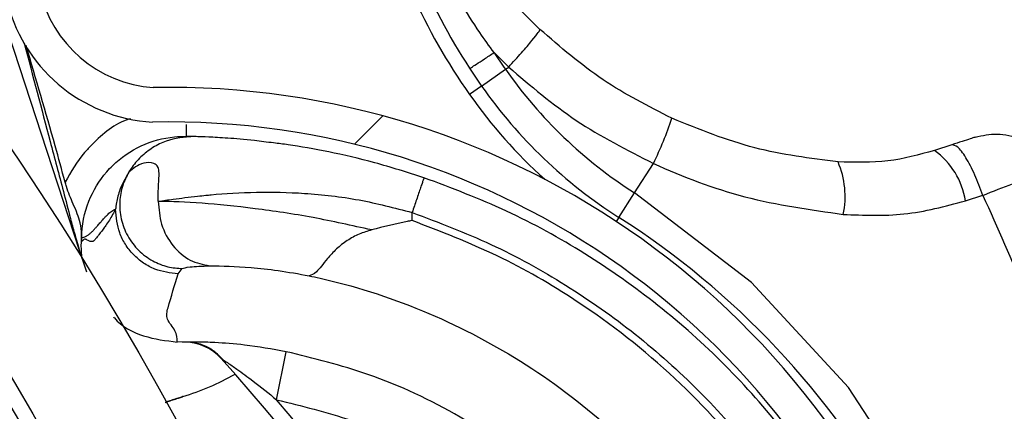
# Model space of a CAD drawing. Header units: inches. Extents: x 170 to 284, y 215 to 248.
# Tile 169 of 195: x 186.6335 to 186.7023, y 224.75 to 224.7773. Entities that reach past the tile are written whole.
import ezdxf

# ---------------------------------------------------------------- set-up
doc = ezdxf.new("R2010")
doc.units = ezdxf.units.IN
doc.header["$LTSCALE"] = 0.25
doc.header["$MEASUREMENT"] = 0
doc.layers.add('ANNOTATIONS', color=1, linetype='Continuous')
doc.layers.add('RH BENCH MOUNT', color=7, linetype='Continuous')
doc.styles.add('ARIAL', font='arial.ttf', dxfattribs={"height": 0.09375})
doc.dimstyles.new('STANDARD$0', dxfattribs={"dimtxt": 0.09375, "dimasz": 0.09375, "dimexe": 0.03125, "dimexo": 0.046875, "dimgap": 0.09, "dimtad": 0, "dimtih": 1, "dimtoh": 1, "dimdec": 4, "dimzin": 0, "dimdsep": 46, "dimtxsty": 'ARIAL', "dimcen": 0.09, "dimadec": 0, "dimazin": 0, "dimtfac": 1, "dimtdec": 4, "dimtofl": 0, "dimtmove": 0, "dimatfit": 1, "dimfxl": 1, "dimtolj": 1, "dimtzin": 0, "dimarcsym": 0})
pattern_1 = [(45, (176.0930244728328, 218.320867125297), (-0.03026527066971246, 0.03026527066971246), [])]

# ---------------------------------------------------------------- blocks, each defined once
blk = doc.blocks.new('*D44')
at = {"layer": 'ANNOTATIONS', "color": 0, "lineweight": -2, "transparency": 16777216}
for p, q in [((185.9644948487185, 225.4792255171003), (185.9644948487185, 226.2131025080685)), ((187.3643717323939, 224.3791894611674), (187.3643717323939, 226.2131025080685)), ((186.0582448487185, 226.1818525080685), (186.3541591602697, 226.1818525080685)), ((187.2706217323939, 226.1818525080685), (186.9747074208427, 226.1818525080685))]:
    blk.add_line(p, q, dxfattribs=at)
at = {"layer": 'ANNOTATIONS', "color": 0, "transparency": 16777216}
for points in [[(186.0582448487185, 226.1974775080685), (186.0582448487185, 226.1662275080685), (185.9644948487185, 226.1818525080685)], [(187.2706217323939, 226.1974775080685), (187.2706217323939, 226.1662275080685), (187.3643717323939, 226.1818525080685)]]:
    blk.add_solid(points, dxfattribs=at)
at = {"layer": 'defpoints', "color": 0, "transparency": 16777216}
for p in [(187.3643717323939, 226.1818525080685), (185.9644948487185, 225.4323505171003), (187.3643717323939, 224.3323144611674)]:
    blk.add_point(p, dxfattribs=at)
at = {"layer": 'ANNOTATIONS', "color": 0, "transparency": 16777216, "insert": (186.6644332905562, 226.1818525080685), "char_height": 0.09375, "attachment_point": 5, "style": 'ARIAL'}
blk.add_mtext('\\A1;DIM "A"', dxfattribs=at)

msp = doc.modelspace()

# ---------------------------------------------------------------- hatches: boundary and pattern name
at = {"layer": 'RH BENCH MOUNT'}
h = msp.add_hatch(dxfattribs=at)
h.set_pattern_fill('ANSI31', color=256, scale=0.34241245, angle=2.8e-322, style=0)
h.set_pattern_definition([(45, (176.1263761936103, 218.320867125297), (-0.03026527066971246, 0.03026527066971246), [])])
edge = h.paths.add_edge_path(flags=0)
edge.add_arc((186.41301658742, 224.2130895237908), 0.021400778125, 89.9999999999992, 390.52248781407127, ccw=False)
edge.add_line((186.41301658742, 224.2344903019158), (186.485779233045, 224.2344903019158))
edge.add_arc((186.485779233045, 224.6453852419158), 0.4108949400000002, 270, 450.0000000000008)
edge.add_line((186.485779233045, 225.0562801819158), (186.00212164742, 225.0562801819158))
edge.add_arc((186.00212164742, 225.0605603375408), 0.004280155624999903, 180.0000000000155, 269.9999999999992, ccw=False)
edge.add_line((185.997841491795, 225.0605603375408), (185.997841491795, 225.1033618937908))
edge.add_arc((186.00212164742, 225.1033618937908), 0.004280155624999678, 360, 540, ccw=False)
edge.add_line((186.006401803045, 225.1033618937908), (186.006401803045, 225.0605603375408))
edge.add_line((186.006401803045, 225.0605603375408), (186.003169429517, 225.0605603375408))
edge.add_line((186.003169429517, 225.0605603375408), (186.003169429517, 225.1033618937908))
edge.add_arc((186.00212164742, 225.1033618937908), 0.001047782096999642, 360, 540.0000000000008)
edge.add_line((186.001073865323, 225.1033618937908), (186.001073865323, 225.0605603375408))
edge.add_arc((186.00212164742, 225.0605603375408), 0.001047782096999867, 180, 270)
edge.add_line((186.00212164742, 225.0595125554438), (186.485779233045, 225.0595125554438))
edge.add_arc((186.485779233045, 224.6453852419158), 0.4141273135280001, 269.9999999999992, 450, ccw=False)
edge.add_line((186.485779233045, 224.2312579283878), (186.41301658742, 224.2312579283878))
edge.add_arc((186.41301658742, 224.2130895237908), 0.018168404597, 450.0000000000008, 750.5224878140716)
edge.add_arc((186.4277648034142, 224.221784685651), 0.001047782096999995, 390.5224878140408, 495.0000000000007)
edge.add_line((186.4270239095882, 224.222525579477), (186.4183287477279, 224.2138304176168))
edge.add_line((186.4183287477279, 224.2138304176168), (186.4160431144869, 224.2161160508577))
edge.add_line((186.4160431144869, 224.2161160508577), (186.4247382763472, 224.224811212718))
edge.add_arc((186.4277648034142, 224.221784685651), 0.004280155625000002, 390.522487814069, 495.0000000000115, ccw=False)
h = msp.add_hatch(dxfattribs=at)
h.set_pattern_fill('ANSI31', color=256, scale=0.34241245, style=0)
h.set_pattern_definition(pattern_1)
edge = h.paths.add_edge_path(flags=0)
edge.add_line((186.4524275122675, 225.0520000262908), (186.1100150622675, 225.0520000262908))
edge.add_line((186.1100150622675, 225.0520000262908), (186.1100150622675, 225.0562801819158))
edge.add_line((186.1100150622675, 225.0562801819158), (186.4524275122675, 225.0562801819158))
edge.add_arc((186.4524275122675, 224.6453852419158), 0.4108949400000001, 269.9999999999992, 450, ccw=False)
edge.add_line((186.4524275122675, 224.2344903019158), (186.3796648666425, 224.2344903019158))
edge.add_line((186.3796648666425, 224.2344903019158), (186.3796648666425, 224.2387704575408))
edge.add_line((186.3796648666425, 224.2387704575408), (186.4524275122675, 224.2387704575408))
edge.add_arc((186.4524275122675, 224.6453852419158), 0.406614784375, 270, 450.0000000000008)
h = msp.add_hatch(dxfattribs=at)
h.set_pattern_fill('ANSI32', color=256, scale=0.34241245, angle=2.8e-322, style=0)
h.set_pattern_definition([(45, (176.0930244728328, 218.320867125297), (-0.09079581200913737, 0.09079581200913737), []), (45, (176.1535550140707, 218.320867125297), (-0.09079581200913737, 0.09079581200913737), [])])
edge = h.paths.add_edge_path(flags=0)
edge.add_arc((186.4524275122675, 224.6453852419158), 0.2182879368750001, 180, 540, ccw=False)
edge = h.paths.add_edge_path(flags=0)
edge.add_arc((186.4524275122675, 224.6453852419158), 0.2097276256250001, 180, 540, ccw=False)
h = msp.add_hatch(dxfattribs=at)
h.set_pattern_fill('ANSI31', color=256, scale=0.34241245, angle=2.8e-322, style=0)
h.set_pattern_definition(pattern_1)
edge = h.paths.add_edge_path(flags=0)
edge.add_arc((186.6407325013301, 224.8095885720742), 0.001712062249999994, 288.1322229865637, 310.3426432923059)
edge.add_line((186.641840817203, 224.8082836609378), (186.6434035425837, 224.8064437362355))
edge.add_arc((186.6407325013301, 224.8095885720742), 0.004126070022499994, 288.1322229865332, 310.3426432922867, ccw=False)
edge.add_arc((186.6379618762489, 224.8180491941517), 0.01302879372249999, 239.6083903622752, 288.1322229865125, ccw=False)
edge.add_arc((186.641016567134, 224.8223643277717), 0.01830194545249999, 198.1322229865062, 238.19359599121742, ccw=False)
edge.add_arc((186.6348012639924, 224.820328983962), 0.01176186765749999, 130.2730806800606, 198.1322229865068, ccw=False)
edge.add_arc((186.6379938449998, 224.8179515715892), 0.01566536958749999, 433.3892910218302, 493.5630227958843, ccw=False)
edge.add_arc((186.6355406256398, 224.8086089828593), 0.02532140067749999, 410.98647118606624, 434.1131563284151, ccw=False)
edge.add_arc((186.641303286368, 224.8171977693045), 0.01504902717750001, 370.2879413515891, 407.4468726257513, ccw=False)
edge.add_arc((186.6290753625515, 224.8145986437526), 0.02754708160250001, 291.4407261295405, 371.0647967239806, ccw=False)
edge.add_arc((186.6433984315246, 224.7813129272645), 0.008748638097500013, 479.0908419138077, 626.0736552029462)
edge.add_arc((186.6439299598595, 224.7158754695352), 0.05672062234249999, 377.70285871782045, 451.14212272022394, ccw=False)
edge.add_arc((186.4938338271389, 224.6654619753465), 0.2150521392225, 361.5582505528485, 378.3382766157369, ccw=False)
edge.add_arc((186.6799590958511, 224.6715385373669), 0.02884824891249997, 303.2910664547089, 359.5459797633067, ccw=False)
edge.add_arc((186.7134001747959, 224.6250930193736), 0.0284373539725, 488.2528168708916, 541.8512905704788)
edge.add_arc((186.6998972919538, 224.6250669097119), 0.01494630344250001, 183.423663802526, 238.6794151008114)
edge.add_arc((186.7025865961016, 224.6278572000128), 0.0187470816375, 236.0900975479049, 269.5718389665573)
edge.add_arc((186.7019739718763, 224.6225762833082), 0.0134739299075, 272.0097804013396, 310.4058687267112)
edge.add_arc((186.7065990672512, 224.6167046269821), 0.006011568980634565, 313.1147555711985, 333.8497966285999)
edge.add_arc((186.6950332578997, 224.6205556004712), 0.01816498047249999, 339.0314830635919, 378.1322229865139)
edge.add_arc((186.7018993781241, 224.6228040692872), 0.01094007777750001, 378.1322229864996, 468.1322229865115)
edge.add_arc((186.6990754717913, 224.6314273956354), 0.001866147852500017, 468.1322229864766, 483.774469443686)
edge.add_line((186.6980380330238, 224.6329785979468), (186.6966960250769, 224.6349851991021))
edge.add_arc((186.6990754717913, 224.6314273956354), 0.004280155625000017, 468.13222298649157, 483.7744694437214, ccw=False)
edge.add_arc((186.7018993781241, 224.6228040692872), 0.01335408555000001, 378.1322229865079, 468.13222298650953, ccw=False)
edge.add_arc((186.6950332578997, 224.6205556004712), 0.020578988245, 338.7435812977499, 378.13222298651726, ccw=False)
edge.add_arc((186.7065990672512, 224.6167046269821), 0.008425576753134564, 312.7098901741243, 334.631933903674, ccw=False)
edge.add_arc((186.7019739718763, 224.6225762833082), 0.01588793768, 271.82252524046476, 310.60280367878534, ccw=False)
edge.add_arc((186.7025865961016, 224.6278572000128), 0.02116108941, 236.2367537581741, 269.7093947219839, ccw=False)
edge.add_arc((186.6998972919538, 224.6250669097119), 0.01736031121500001, 183.3124711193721, 238.498076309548, ccw=False)
edge.add_arc((186.7134001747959, 224.6250930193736), 0.030851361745, 128.0503802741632, 181.9117605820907, ccw=False)
edge.add_arc((186.6799590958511, 224.6715385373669), 0.02643424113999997, 303.0739325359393, 359.4558360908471)
edge.add_arc((186.4938338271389, 224.6654619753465), 0.21263813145, 361.5698914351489, 378.3419125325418)
edge.add_arc((186.6439299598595, 224.7158754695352), 0.05430661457, 377.6888496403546, 451.2467578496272)
edge.add_arc((186.6433984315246, 224.7813129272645), 0.01116264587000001, 118.193261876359, 266.66131017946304, ccw=False)
edge.add_arc((186.6290753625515, 224.8145986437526), 0.02513307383, 291.1036231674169, 371.1028807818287)
edge.add_arc((186.641303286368, 224.8171977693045), 0.01263501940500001, 370.2152702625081, 407.1149197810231)
edge.add_arc((186.6355406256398, 224.8086089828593), 0.022907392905, 411.1765293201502, 434.1519381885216)
edge.add_arc((186.6379938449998, 224.8179515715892), 0.01325136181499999, 433.3244634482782, 493.8674727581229)
edge.add_arc((186.6348012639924, 224.820328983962), 0.009347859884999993, 489.8547471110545, 558.132222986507)
edge.add_arc((186.641016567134, 224.8223643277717), 0.01588793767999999, 198.1322229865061, 238.0844018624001)
edge.add_arc((186.6379618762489, 224.8180491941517), 0.01061478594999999, 239.7667243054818, 288.1322229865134)

# ---------------------------------------------------------------- linework, layer by layer
for p, q in [((186.623205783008, 224.80523915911), (186.6376452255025, 224.7611456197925)), ((186.6698120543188, 224.776652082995), (186.6684534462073, 224.7780011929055)), ((186.6666147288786, 224.7750270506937), (186.6676332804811, 224.7740182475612)), ((186.6657418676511, 224.7726898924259), (186.6674059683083, 224.7738586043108)), ((186.6674059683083, 224.7738586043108), (186.6676332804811, 224.7740182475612)), ((186.6657418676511, 224.7726898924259), (186.6649012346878, 224.7720995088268)), ((186.698603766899, 224.7685816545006), (186.6973856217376, 224.7681827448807)), ((186.6764310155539, 224.7652226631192), (186.6777498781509, 224.7672883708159)), ((186.6753367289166, 224.7635087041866), (186.6764310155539, 224.7652226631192)), ((186.6995538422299, 224.7646595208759), (186.7007814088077, 224.7650541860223)), ((186.6608788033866, 224.763292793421), (186.6608875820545, 224.7638521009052)), ((186.6753367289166, 224.7635087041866), (186.6751565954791, 224.7632265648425)), ((186.6377778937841, 224.7617994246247), (186.6377825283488, 224.7620947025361)), ((186.6378175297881, 224.7606194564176), (186.6381229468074, 224.7596951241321)), ((186.6445403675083, 224.759559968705), (186.6448251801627, 224.7599290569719)), ((186.6448251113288, 224.7547915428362), (186.644471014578, 224.7548058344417)), ((186.6452686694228, 224.7547821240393), (186.6448251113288, 224.7547915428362)), ((186.6514129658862, 224.7507716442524), (186.6520851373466, 224.7541271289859))]:
    msp.add_line(p, q, dxfattribs=at)
at = {"layer": 'RH BENCH MOUNT', "flags": 128}
msp.add_lwpolyline([(186.6973298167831, 224.7422603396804), (186.697013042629, 224.7429931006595), (186.691388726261, 224.7516263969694), (186.6845961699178, 224.75896096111), (186.6764310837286, 224.7652226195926), (186.6764310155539, 224.7652226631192), (186.6764310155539, 224.7652226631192)], dxfattribs=at)
at = {"layer": 'RH BENCH MOUNT'}
for radius in [0.218287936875, 0.2097276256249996, 0.20865758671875]:
    msp.add_circle((186.4524275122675, 224.6453852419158), radius, dxfattribs=at)
for centre, radius, start, end in [((186.4524275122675, 224.6453852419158), 0.4141273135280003, 269.9999999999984, 90), ((186.4524275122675, 224.6453852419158), 0.4108949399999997, 269.9999999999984, 90), ((186.4524275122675, 224.6453852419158), 0.406614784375, 269.9999999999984, 90), ((186.6433984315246, 224.7813129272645), 0.01116264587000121, 118.1932618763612, 266.6613101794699), ((186.6433984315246, 224.7813129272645), 0.008748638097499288, 119.0908419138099, 266.0736552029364), ((186.7010484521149, 224.7974860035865), 0.04417120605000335, 193.9035266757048, 215.0806904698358), ((186.7010484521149, 224.7974860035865), 0.04314396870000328, 193.90352667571, 215.0806904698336), ((186.7010484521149, 224.7974860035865), 0.04111046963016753, 213.1127194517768, 215.0806904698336), ((186.6937629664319, 224.792369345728), 0.03220774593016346, 215.0806904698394, 237.4435769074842), ((186.6439299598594, 224.7158754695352), 0.05672062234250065, 17.70285871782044, 91.14212272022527), ((186.6937629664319, 224.792369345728), 0.0342412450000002, 215.0806904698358, 237.4435769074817), ((186.6937629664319, 224.792369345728), 0.03526848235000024, 215.0806904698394, 227.9708839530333), ((186.6571101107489, 224.777575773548), 0.02306145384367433, 333.5071276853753, 341.9708360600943), ((186.6439299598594, 224.7158754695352), 0.05430661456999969, 17.6888496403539, 91.24675784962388), ((186.6943277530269, 224.7638721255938), 0.00528507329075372, 8.568095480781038, 54.64885861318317), ((186.6850311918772, 224.7649774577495), 0.00611619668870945, 348.1281876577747, 23.2358008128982), ((186.6441963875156, 224.7147342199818), 0.05786770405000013, 29.02588521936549, 57.44357690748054), ((186.6449926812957, 224.7513636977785), 0.003424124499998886, 42.00277325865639, 88.75463450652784), ((186.5393955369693, 224.6562743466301), 0.1455252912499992, 3.486647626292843, 42.00277325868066), ((186.6399267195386, 224.7673817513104), 0.01712062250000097, 286.7427200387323, 300.0788231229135), ((186.6450066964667, 224.7504950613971), 0.0005136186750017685, 106.7427200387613, 108.1464784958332), ((186.5393955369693, 224.6562743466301), 0.1465525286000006, 3.47284136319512, 40.15079801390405)]:
    msp.add_arc(centre, radius, start, end, dxfattribs=at)
for points, knots in [([(186.6666152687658, 224.7750264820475), (186.6666152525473, 224.7750265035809), (186.6662692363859, 224.7754859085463), (186.6649573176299, 224.7773279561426), (186.6626164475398, 224.7813047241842), (186.6612160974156, 224.7850790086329), (186.6604034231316, 224.7872693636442)], [0, 0, 0, 0, 5.869764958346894e-06, 0.1252288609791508, 0.4923383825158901, 1, 1, 1, 1]), ([(186.6676332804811, 224.7740182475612), (186.6679408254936, 224.7743569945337), (186.6685738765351, 224.7750542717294), (186.6693019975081, 224.7759052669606), (186.6697703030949, 224.7765005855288), (186.6697984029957, 224.7766025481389), (186.6698120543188, 224.776652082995)], [0, 0, 0, 0, 0.2429069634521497, 0.499999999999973, 0.7570930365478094, 1, 1, 1, 1]), ([(186.6790392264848, 224.7704382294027), (186.6773965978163, 224.7712754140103), (186.6740676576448, 224.7729720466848), (186.6712429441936, 224.7754147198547), (186.6698120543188, 224.776652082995)], [0, 0, 0, 0, 0.4934389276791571, 1, 1, 1, 1]), ([(186.6337728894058, 224.7756834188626), (186.6343778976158, 224.7733969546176), (186.6352916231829, 224.769943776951), (186.6363716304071, 224.7658597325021), (186.6369327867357, 224.763717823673), (186.6372422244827, 224.7625559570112), (186.6374213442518, 224.7619225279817), (186.6375220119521, 224.7615734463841), (186.6375781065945, 224.761380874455), (186.637609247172, 224.7612741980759), (186.6376277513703, 224.7612106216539), (186.637638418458, 224.7611737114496), (186.6376448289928, 224.7611511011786), (186.6376477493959, 224.7611404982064), (186.6376490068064, 224.7611354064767), (186.6376489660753, 224.7611348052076), (186.6376477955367, 224.7611378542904), (186.637646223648, 224.7611426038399), (186.6376452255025, 224.7611456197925)], [0, 0, 0, 0, 0.468136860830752, 0.7070129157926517, 0.837132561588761, 0.9079072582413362, 0.9470740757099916, 0.9687898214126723, 0.9808770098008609, 0.9876679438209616, 0.9915546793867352, 0.9947708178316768, 0.9959953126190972, 0.9972287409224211, 0.9978484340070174, 0.9984730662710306, 0.9990304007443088, 1, 1, 1, 1]), ([(186.6366357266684, 224.7659775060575), (186.6364047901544, 224.7668221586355), (186.6355312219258, 224.7700172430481), (186.634595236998, 224.7731947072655), (186.6339066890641, 224.77553217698)], [0, 0, 0, 0, 0.2643600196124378, 0.9999999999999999, 0.9999999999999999, 0.9999999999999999, 0.9999999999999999]), ([(186.6676332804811, 224.7740182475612), (186.6691625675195, 224.7727097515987), (186.6722613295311, 224.7700583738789), (186.6759046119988, 224.7682196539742), (186.6777498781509, 224.7672883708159)], [0, 0, 0, 0, 0.4935154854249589, 1, 1, 1, 1]), ([(186.6412151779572, 224.7704039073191), (186.6411710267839, 224.7703922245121), (186.6401258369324, 224.7701156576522), (186.6390615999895, 224.769162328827), (186.6375876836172, 224.7676509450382), (186.6370473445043, 224.7667010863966), (186.6366357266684, 224.7659775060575)], [0, 0, 0, 0, 0.02109882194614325, 0.4994719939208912, 0.6187093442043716, 1, 1, 1, 1]), ([(186.6906512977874, 224.7673903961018), (186.6886944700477, 224.7676358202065), (186.6847125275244, 224.7681352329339), (186.6809518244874, 224.7696618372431), (186.6790392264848, 224.7704382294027)], [0, 0, 0, 0, 0.4914254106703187, 1, 1, 1, 1]), ([(186.6451044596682, 224.7700005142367), (186.6451031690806, 224.769921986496), (186.645098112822, 224.7696143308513), (186.6450924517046, 224.7692698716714), (186.6450913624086, 224.769203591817), (186.6450908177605, 224.7691704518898)], [0, 0, 0, 0, 0.1462931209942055, 0.5731465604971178, 0.9999999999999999, 0.9999999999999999, 0.9999999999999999, 0.9999999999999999]), ([(186.6377825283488, 224.762094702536), (186.6377825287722, 224.7620947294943), (186.637796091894, 224.762958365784), (186.6381290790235, 224.7646369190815), (186.6391235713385, 224.7662645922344), (186.6403674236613, 224.7675802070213), (186.6418891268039, 224.768630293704), (186.6437422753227, 224.769131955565), (186.6448194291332, 224.7691749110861), (186.6450907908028, 224.7691704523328), (186.6450908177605, 224.7691704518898)], [0, 0, 0, 0, 7.189415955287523e-06, 0.2303203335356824, 0.4448965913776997, 0.4983905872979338, 0.7130087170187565, 0.9276298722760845, 0.9999928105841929, 1, 1, 1, 1]), ([(186.6456164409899, 224.7691592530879), (186.6449649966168, 224.7691067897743), (186.6439625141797, 224.7690260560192), (186.6427434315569, 224.768409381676), (186.6419029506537, 224.7677591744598), (186.6413722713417, 224.7671373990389), (186.6411315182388, 224.7667522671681), (186.6410790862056, 224.7666683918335)], [0, 0, 0, 0, 0.3580314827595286, 0.5509607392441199, 0.7480445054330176, 0.9451282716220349, 1, 1, 1, 1]), ([(186.6456164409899, 224.7691592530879), (186.6454630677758, 224.7691631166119), (186.6451563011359, 224.769170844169), (186.6453359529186, 224.7691655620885), (186.6455211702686, 224.7691621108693), (186.6452342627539, 224.7691676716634), (186.6450908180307, 224.7691704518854)], [0, 0, 0, 0, 0.2534336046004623, 0.5069006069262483, 0.7534658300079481, 1, 1, 1, 1]), ([(186.6512079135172, 224.7687105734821), (186.650748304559, 224.7687715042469), (186.6494895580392, 224.7689383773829), (186.647944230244, 224.7690522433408), (186.6466000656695, 224.7691289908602), (186.6458014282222, 224.7691543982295), (186.6456776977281, 224.7691576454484), (186.6456164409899, 224.7691592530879)], [0, 0, 0, 0, 0.1282528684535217, 0.3512504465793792, 0.5733912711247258, 0.7887937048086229, 1, 1, 1, 1]), ([(186.7002408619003, 224.7691177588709), (186.7002419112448, 224.7691181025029), (186.7003240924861, 224.7691450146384), (186.7002286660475, 224.7691137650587), (186.6999227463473, 224.7690135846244), (186.6993465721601, 224.7688249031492), (186.6988504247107, 224.768662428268), (186.6986036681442, 224.7685816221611)], [0, 0, 0, 0, 0.003230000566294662, 0.2529631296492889, 0.5032304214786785, 0.7529340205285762, 1, 1, 1, 1]), ([(186.7002411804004, 224.7691178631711), (186.7007483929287, 224.7692287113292), (186.7017974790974, 224.769457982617), (186.7034147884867, 224.7690719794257), (186.704816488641, 224.7681877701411), (186.7053778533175, 224.767282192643), (186.7056494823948, 224.7668440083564)], [0, 0, 0, 0, 0.2415860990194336, 0.4996813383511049, 0.75790942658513, 0.9999999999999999, 0.9999999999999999, 0.9999999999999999, 0.9999999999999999]), ([(186.6617140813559, 224.7662835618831), (186.6605611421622, 224.766650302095), (186.6582837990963, 224.7673747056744), (186.6550508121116, 224.768108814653), (186.6526560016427, 224.7685368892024), (186.6515397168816, 224.7686707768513), (186.6512079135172, 224.7687105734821)], [0, 0, 0, 0, 0.3013203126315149, 0.5951829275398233, 0.8796725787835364, 1, 1, 1, 1]), ([(186.6973856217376, 224.7681827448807), (186.6963133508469, 224.7678881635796), (186.6941261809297, 224.7672872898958), (186.6918245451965, 224.7673555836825), (186.6906512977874, 224.7673903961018)], [0, 0, 0, 0, 0.4902549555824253, 1, 1, 1, 1]), ([(186.7007769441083, 224.7650515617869), (186.7005930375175, 224.7655397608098), (186.7002119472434, 224.7665514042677), (186.6995762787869, 224.7677577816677), (186.6989930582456, 224.7685312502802), (186.6987304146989, 224.768565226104), (186.6986036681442, 224.7685816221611)], [0, 0, 0, 0, 0.241290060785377, 0.4999999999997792, 0.7587099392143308, 1, 1, 1, 1]), ([(186.6431460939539, 224.7646355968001), (186.6431431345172, 224.7650242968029), (186.643139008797, 224.7655661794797), (186.6431923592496, 224.7662122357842), (186.6432138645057, 224.7666747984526), (186.6431348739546, 224.7671166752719), (186.642748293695, 224.767370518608), (186.6418377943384, 224.7673250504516), (186.6413823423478, 224.7669308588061), (186.6410790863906, 224.7666683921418)], [0, 0, 0, 0, 0.1001269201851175, 0.1395859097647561, 0.1897135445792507, 0.2582342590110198, 0.3697357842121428, 0.5803479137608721, 1, 1, 1, 1]), ([(186.6777498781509, 224.7672883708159), (186.6777499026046, 224.7672883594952), (186.6798102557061, 224.7663345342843), (186.684164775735, 224.764687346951), (186.6887075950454, 224.7640454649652), (186.6910165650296, 224.7637192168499)], [0, 0, 0, 0, 5.836249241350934e-06, 0.4917349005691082, 1, 1, 1, 1]), ([(186.7007769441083, 224.7650515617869), (186.7014979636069, 224.7653358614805), (186.7029490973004, 224.7659080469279), (186.7045878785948, 224.7665209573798), (186.7055455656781, 224.7668533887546), (186.705551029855, 224.7668185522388), (186.7055531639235, 224.7668049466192)], [0, 0, 0, 0, 0.2719162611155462, 0.5472623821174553, 0.8231804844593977, 1, 1, 1, 1]), ([(186.6410790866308, 224.7666683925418), (186.640831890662, 224.7662232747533), (186.6404078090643, 224.7654596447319), (186.6402348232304, 224.7646453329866), (186.64018110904, 224.7642517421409), (186.6401692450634, 224.7641413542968), (186.6401660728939, 224.7641129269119), (186.640165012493, 224.7641034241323)], [0, 0, 0, 0, 0.5022803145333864, 0.8616962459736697, 0.9584272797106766, 0.9861029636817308, 1, 1, 1, 1]), ([(186.6410790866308, 224.7666683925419), (186.6409235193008, 224.7663643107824), (186.6405953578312, 224.7657228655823), (186.6404024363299, 224.7645967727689), (186.6405000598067, 224.7633792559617), (186.6409543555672, 224.7621896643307), (186.6417249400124, 224.7611756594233), (186.6427077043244, 224.7604495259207), (186.6437663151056, 224.7600182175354), (186.6444846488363, 224.7599577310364), (186.6448251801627, 224.7599290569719)], [0, 0, 0, 0, 0.1098512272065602, 0.231725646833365, 0.36317767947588, 0.4999999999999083, 0.6368223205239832, 0.7682743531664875, 0.8901487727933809, 1, 1, 1, 1]), ([(186.6617140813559, 224.7662835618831), (186.661703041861, 224.7662510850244), (186.6616860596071, 224.7662011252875), (186.6615829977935, 224.7658979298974), (186.6614763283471, 224.7655841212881), (186.6613439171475, 224.7651945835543), (186.6611514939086, 224.7646284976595), (186.6609915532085, 224.7641579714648), (186.6608875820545, 224.7638521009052)], [0, 0, 0, 0, 0.2394567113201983, 0.3683605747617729, 0.4999999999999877, 0.631639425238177, 0.76054328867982, 1, 1, 1, 1]), ([(186.6931876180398, 224.7383928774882), (186.692327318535, 224.7400785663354), (186.6905173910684, 224.7436249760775), (186.6869823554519, 224.7485808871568), (186.6828215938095, 224.7532746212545), (186.6781414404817, 224.7574567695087), (186.6730171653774, 224.7610551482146), (186.6675426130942, 224.7640833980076), (186.6636546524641, 224.7655510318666), (186.6617140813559, 224.7662835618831)], [0, 0, 0, 0, 0.1313887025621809, 0.2764200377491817, 0.4215581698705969, 0.5666389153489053, 0.7114924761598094, 0.8559992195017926, 1, 1, 1, 1]), ([(186.6377841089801, 224.7623334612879), (186.6377650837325, 224.7625985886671), (186.6377162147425, 224.7632796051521), (186.6372510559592, 224.7643204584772), (186.6368162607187, 224.7653411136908), (186.6366645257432, 224.7658759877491), (186.6366357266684, 224.7659775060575)], [0, 0, 0, 0, 0.2412678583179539, 0.6197299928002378, 0.9278253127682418, 1, 1, 1, 1]), ([(186.6431465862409, 224.7646323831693), (186.6434862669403, 224.7646835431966), (186.6442976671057, 224.7648057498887), (186.6454631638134, 224.7649473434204), (186.6463932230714, 224.7650479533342), (186.6476756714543, 224.7651753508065), (186.6498763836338, 224.7653078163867), (186.6534001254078, 224.7652450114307), (186.6571245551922, 224.7648313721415), (186.6596508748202, 224.7641739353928), (186.6608875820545, 224.7638521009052)], [0, 0, 0, 0, 0.08980644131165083, 0.2145219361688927, 0.2531624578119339, 0.275966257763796, 0.4628905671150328, 0.6373953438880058, 0.8224944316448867, 1, 1, 1, 1]), ([(186.7007768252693, 224.7650518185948), (186.7027972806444, 224.7605150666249), (186.7068344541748, 224.7514499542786), (186.7100801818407, 224.7420522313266), (186.7117015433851, 224.7373577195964)], [0, 0, 0, 0, 0.5004628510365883, 1, 1, 1, 1]), ([(186.6401600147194, 224.7640780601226), (186.640091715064, 224.763951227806), (186.6399468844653, 224.7636822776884), (186.6397181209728, 224.7633106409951), (186.6395274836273, 224.7630239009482), (186.6393819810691, 224.7628166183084), (186.6392886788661, 224.7626870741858), (186.6391926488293, 224.7625570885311), (186.6390938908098, 224.7624266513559), (186.6389874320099, 224.7622893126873), (186.6388770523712, 224.7621505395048), (186.638777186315, 224.7620263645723), (186.6387021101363, 224.7619374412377), (186.6386482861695, 224.7618747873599), (186.6385960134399, 224.7618367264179), (186.6385345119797, 224.7618154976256), (186.6384619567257, 224.7618142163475), (186.6383774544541, 224.7618356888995), (186.6382839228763, 224.7618834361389), (186.638196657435, 224.7619234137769), (186.6381283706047, 224.7619539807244), (186.6380840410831, 224.7619718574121), (186.6380457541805, 224.7619859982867), (186.6380030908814, 224.7619852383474), (186.6379507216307, 224.7619707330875), (186.6378932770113, 224.7619338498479), (186.6378357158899, 224.7618787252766), (186.6377971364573, 224.7618249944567), (186.637777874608, 224.761798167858)], [0, 0, 0, 0, 0.08480730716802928, 0.1798353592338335, 0.2850849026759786, 0.3228266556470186, 0.3617275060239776, 0.4017874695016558, 0.4430065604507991, 0.4853847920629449, 0.5351510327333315, 0.5813528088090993, 0.6105805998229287, 0.6293562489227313, 0.6489120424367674, 0.6766412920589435, 0.707547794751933, 0.7416323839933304, 0.7850907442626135, 0.8280699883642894, 0.8539878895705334, 0.8729964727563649, 0.885095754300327, 0.9032140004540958, 0.9275168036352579, 0.951748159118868, 0.9759089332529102, 1, 1, 1, 1]), ([(186.6377825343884, 224.7620950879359), (186.6378341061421, 224.7621025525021), (186.6379395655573, 224.7621178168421), (186.6381019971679, 224.7621903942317), (186.6382689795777, 224.7622969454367), (186.6384358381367, 224.7624364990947), (186.6385991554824, 224.76259639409), (186.6387585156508, 224.7627676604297), (186.6389326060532, 224.7629663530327), (186.6391006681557, 224.7631624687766), (186.6392517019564, 224.7633362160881), (186.6393794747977, 224.7634798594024), (186.6395027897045, 224.7636106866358), (186.6396338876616, 224.7637395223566), (186.6397658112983, 224.7638554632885), (186.6398992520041, 224.763953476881), (186.6400317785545, 224.7640316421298), (186.6401179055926, 224.7640628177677), (186.6401600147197, 224.7640780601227)], [0, 0, 0, 0, 0.0657809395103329, 0.1345158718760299, 0.2062058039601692, 0.2771302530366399, 0.3450539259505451, 0.411816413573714, 0.4774590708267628, 0.5636721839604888, 0.6227800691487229, 0.6670965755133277, 0.724168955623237, 0.7778304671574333, 0.8321346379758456, 0.8905164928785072, 0.9464714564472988, 1, 1, 1, 1]), ([(186.6445403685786, 224.7595599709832), (186.6439819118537, 224.7596283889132), (186.6431228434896, 224.7597336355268), (186.6420961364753, 224.760304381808), (186.641392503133, 224.7608892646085), (186.6408293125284, 224.7616103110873), (186.6402901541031, 224.762653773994), (186.640211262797, 224.7635154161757), (186.6401599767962, 224.7640755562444)], [0, 0, 0, 0, 0.2394514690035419, 0.3683457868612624, 0.4999761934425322, 0.6316105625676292, 0.7605158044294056, 1, 1, 1, 1]), ([(186.6431454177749, 224.7646336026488), (186.6431893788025, 224.7640903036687), (186.6432807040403, 224.7629616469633), (186.6440997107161, 224.7614805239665), (186.6453103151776, 224.7604163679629), (186.646276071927, 224.7602218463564), (186.6467411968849, 224.7601281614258)], [0, 0, 0, 0, 0.2405618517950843, 0.4997464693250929, 0.7590693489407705, 1, 1, 1, 1]), ([(186.6580599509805, 224.7626333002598), (186.6566772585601, 224.7629402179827), (186.6538372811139, 224.7635706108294), (186.6497684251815, 224.764167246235), (186.6459584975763, 224.7645590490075), (186.6440999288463, 224.7646061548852), (186.6431459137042, 224.7646303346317)], [0, 0, 0, 0, 0.2305257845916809, 0.4734878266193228, 0.7297379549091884, 1, 1, 1, 1]), ([(186.6910165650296, 224.7637192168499), (186.6924405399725, 224.7636616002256), (186.6953471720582, 224.7635439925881), (186.6981328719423, 224.7642827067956), (186.6995538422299, 224.7646595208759)], [0, 0, 0, 0, 0.4899054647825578, 1, 1, 1, 1]), ([(186.6608875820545, 224.7638521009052), (186.6627418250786, 224.7631529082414), (186.6664532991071, 224.7617533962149), (186.6716704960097, 224.7588607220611), (186.6765531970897, 224.7554341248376), (186.6810034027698, 224.7514469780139), (186.6849793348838, 224.7469875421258), (186.6883954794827, 224.7420915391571), (186.6912704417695, 224.7368640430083), (186.6926413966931, 224.7331414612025), (186.6933247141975, 224.731286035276)], [0, 0, 0, 0, 0.1247413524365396, 0.2496837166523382, 0.3746881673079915, 0.4999855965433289, 0.6253465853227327, 0.7503062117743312, 0.8755465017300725, 1, 1, 1, 1]), ([(186.6608788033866, 224.763292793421), (186.6608675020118, 224.7632904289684), (186.660754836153, 224.7632668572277), (186.6598082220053, 224.7630664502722), (186.6588820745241, 224.7628456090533), (186.6580562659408, 224.7626486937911)], [0, 0, 0, 0, 0.01193493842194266, 0.1189819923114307, 1, 1, 1, 1]), ([(186.693360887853, 224.7295327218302), (186.692336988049, 224.7323934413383), (186.6902552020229, 224.7382098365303), (186.6853448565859, 224.7458479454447), (186.6793684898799, 224.7524841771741), (186.6731251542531, 224.7573635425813), (186.6668791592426, 224.7609842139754), (186.6628893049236, 224.7625192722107), (186.6608788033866, 224.763292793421)], [0, 0, 0, 0, 0.1870908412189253, 0.3803918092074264, 0.5558755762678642, 0.7364481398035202, 0.8671952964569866, 1, 1, 1, 1]), ([(186.6377694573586, 224.7617861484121), (186.6377694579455, 224.7617861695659), (186.6377743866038, 224.7619637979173), (186.6377792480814, 224.7621486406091), (186.6377841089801, 224.7623334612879)], [0, 0, 0, 0, 0.0001190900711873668, 1, 1, 1, 1]), ([(186.6377841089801, 224.7623334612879), (186.6377837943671, 224.7622620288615), (186.6377830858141, 224.7621011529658), (186.6377797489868, 224.7619072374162), (186.6377778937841, 224.7617994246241)], [0, 0, 0, 0, 0.4440219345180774, 1, 1, 1, 1]), ([(186.6580605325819, 224.7626332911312), (186.6577638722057, 224.7625451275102), (186.657154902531, 224.7623641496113), (186.6563160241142, 224.7618934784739), (186.6555520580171, 224.7612951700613), (186.6547889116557, 224.7604348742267), (186.654167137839, 224.7595808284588), (186.6538507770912, 224.7594813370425), (186.6536956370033, 224.7594325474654)], [0, 0, 0, 0, 0.1136768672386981, 0.2333502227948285, 0.3620694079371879, 0.5019163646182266, 0.755744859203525, 1, 1, 1, 1]), ([(186.6378106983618, 224.7606403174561), (186.6378043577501, 224.7607058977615), (186.6377740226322, 224.7610196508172), (186.6377569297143, 224.7614460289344), (186.6377694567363, 224.7617861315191), (186.6377694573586, 224.7617861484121)], [0, 0, 0, 0, 0.2090106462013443, 0.9999607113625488, 1, 1, 1, 1]), ([(186.6376452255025, 224.7611456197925), (186.6376468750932, 224.7611405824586), (186.6376567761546, 224.7611103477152), (186.6376895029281, 224.761010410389), (186.6377343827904, 224.7608733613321), (186.637787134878, 224.7607122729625), (186.63780126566, 224.760669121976), (186.6378106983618, 224.7606403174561)], [0, 0, 0, 0, 0.01571398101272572, 0.0943173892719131, 0.3218612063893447, 0.5473229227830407, 1, 1, 1, 1]), ([(186.6448251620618, 224.759929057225), (186.6449421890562, 224.7599750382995), (186.6451760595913, 224.7600669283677), (186.6462147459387, 224.7601077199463), (186.6467336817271, 224.7601280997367)], [0, 0, 0, 0, 0.5003922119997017, 1, 1, 1, 1]), ([(186.6467423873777, 224.7601281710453), (186.6476251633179, 224.7601143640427), (186.6489647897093, 224.7600934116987), (186.6514927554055, 224.7598261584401), (186.6529590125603, 224.7595641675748), (186.6536956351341, 224.7594325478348)], [0, 0, 0, 0, 0.490198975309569, 0.7438846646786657, 1, 1, 1, 1]), ([(186.6444704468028, 224.7547971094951), (186.6444615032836, 224.7550619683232), (186.6444436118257, 224.7555918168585), (186.6436202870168, 224.7563985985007), (186.6439577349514, 224.7577168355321), (186.6442906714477, 224.7587700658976), (186.6445403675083, 224.759559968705)], [0, 0, 0, 0, 0.1666800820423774, 0.3334425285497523, 0.5000945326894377, 0.9999999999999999, 0.9999999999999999, 0.9999999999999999, 0.9999999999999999]), ([(186.6536958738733, 224.7594336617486), (186.6541974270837, 224.7593214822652), (186.6572034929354, 224.758649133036), (186.6625717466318, 224.7567963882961), (186.6693813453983, 224.7531323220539), (186.6754607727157, 224.7483468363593), (186.6807975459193, 224.7424908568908), (186.6851105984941, 224.735616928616), (186.6871833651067, 224.7304788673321), (186.6879730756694, 224.7278417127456), (186.6879730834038, 224.7278416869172)], [0, 0, 0, 0, 0.03155846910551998, 0.1891461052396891, 0.3467338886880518, 0.5043277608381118, 0.6619226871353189, 0.8309600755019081, 0.9999983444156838, 1, 1, 1, 1]), ([(186.6400245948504, 224.756551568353), (186.6400416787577, 224.7565303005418), (186.640558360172, 224.7558870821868), (186.6421032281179, 224.7550944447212), (186.6436812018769, 224.7548962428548), (186.644470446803, 224.7547971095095)], [0, 0, 0, 0, 0.01680484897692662, 0.5082416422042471, 1, 1, 1, 1]), ([(186.6476576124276, 224.7535726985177), (186.6474122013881, 224.7538248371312), (186.6469848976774, 224.7542638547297), (186.6461523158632, 224.7546713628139), (186.645595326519, 224.7547423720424), (186.6452895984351, 224.7547813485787)], [0, 0, 0, 0, 0.3783552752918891, 0.658782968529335, 1, 1, 1, 1]), ([(186.6520851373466, 224.7541271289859), (186.6511068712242, 224.7542993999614), (186.6493864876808, 224.7546023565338), (186.6472453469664, 224.7547686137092), (186.6459207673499, 224.7548037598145), (186.6454281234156, 224.7547906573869), (186.6452896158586, 224.7547815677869), (186.6452896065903, 224.7547815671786)], [0, 0, 0, 0, 0.3699466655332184, 0.6505899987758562, 0.8492685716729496, 0.9999899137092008, 1, 1, 1, 1]), ([(186.6780750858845, 224.7361969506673), (186.6769793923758, 224.7378240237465), (186.6746205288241, 224.7413268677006), (186.669901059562, 224.7458287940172), (186.6642452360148, 224.7497735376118), (186.6582301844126, 224.7526159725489), (186.6540069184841, 224.753654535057), (186.6520851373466, 224.7541271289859)], [0, 0, 0, 0, 0.1810254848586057, 0.3897206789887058, 0.5984159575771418, 0.8172607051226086, 1, 1, 1, 1]), ([(186.6475371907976, 224.7536550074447), (186.6475406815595, 224.7536526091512), (186.6475484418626, 224.7536472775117), (186.6475870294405, 224.7536206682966), (186.6476082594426, 224.7536060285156)], [0, 0, 0, 0, 0.449822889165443, 1, 1, 1, 1]), ([(186.6476576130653, 224.7535726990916), (186.6476626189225, 224.7535695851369), (186.647752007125, 224.7535139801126), (186.6480767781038, 224.753299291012), (186.6487853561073, 224.7528057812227), (186.6499518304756, 224.7519489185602), (186.650868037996, 224.7512107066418), (186.6514129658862, 224.7507716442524)], [0, 0, 0, 0, 0.005253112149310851, 0.09380336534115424, 0.2660256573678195, 0.5634579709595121, 1, 1, 1, 1]), ([(186.6448467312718, 224.7509831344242), (186.6448452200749, 224.7509826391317), (186.6448416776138, 224.7509814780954), (186.6447937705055, 224.7509657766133), (186.644688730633, 224.7509313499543), (186.6445213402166, 224.750876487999), (186.6442772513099, 224.7507964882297), (186.6439723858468, 224.7506965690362), (186.6437418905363, 224.7506210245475), (186.6436336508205, 224.7505855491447)], [0, 0, 0, 0, 0.03518882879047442, 0.08248763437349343, 0.1974046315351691, 0.3115595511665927, 0.4864325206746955, 0.7588306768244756, 1, 1, 1, 1]), ([(186.6436371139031, 224.7505798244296), (186.6437538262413, 224.7506190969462), (186.6439903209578, 224.7506986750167), (186.6442995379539, 224.750801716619), (186.6445385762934, 224.7508810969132), (186.6447032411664, 224.7509356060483), (186.644806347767, 224.7509696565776), (186.6448531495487, 224.7509850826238), (186.6448570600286, 224.7509863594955), (186.6448587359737, 224.7509869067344)], [0, 0, 0, 0, 0.2568044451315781, 0.5203639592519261, 0.6901752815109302, 0.8017638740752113, 0.9158864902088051, 0.9639508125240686, 1, 1, 1, 1]), ([(186.6514129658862, 224.7507716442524), (186.6531710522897, 224.7503392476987), (186.6570345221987, 224.7493890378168), (186.6625380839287, 224.7467894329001), (186.6677088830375, 224.7431781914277), (186.6719138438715, 224.7391862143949), (186.6739818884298, 224.7361262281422), (186.6748916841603, 224.7347800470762)], [0, 0, 0, 0, 0.1859244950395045, 0.4085770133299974, 0.6208996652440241, 0.8332222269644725, 1, 1, 1, 1])]:
    msp.add_open_spline(points, degree=3, knots=knots, dxfattribs=at)
msp.add_open_spline([(186.6649111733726, 224.7739169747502), (186.6649351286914, 224.7739325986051), (186.664983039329, 224.7739638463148), (186.6653586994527, 224.7742088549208), (186.6659086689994, 224.7745675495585), (186.6663791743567, 224.7748744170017), (186.6666144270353, 224.7750278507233)], degree=3, dxfattribs=at)

# ---------------------------------------------------------------- dimensions: what is measured, and where the dimension line sits
at = {"layer": 'ANNOTATIONS'}
dim = msp.add_linear_dim(base=(187.3643717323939, 226.1818525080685), p1=(185.9644948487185, 225.4323505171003), p2=(187.3643717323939, 224.3323144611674), text='DIM "A"', dimstyle='STANDARD$0', dxfattribs=at)
dim.commit()
dim.dimension.update_dxf_attribs({"geometry": '*D44', "text_midpoint": (186.6644332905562, 226.1818525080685)})

doc.saveas('drawing.dxf')
